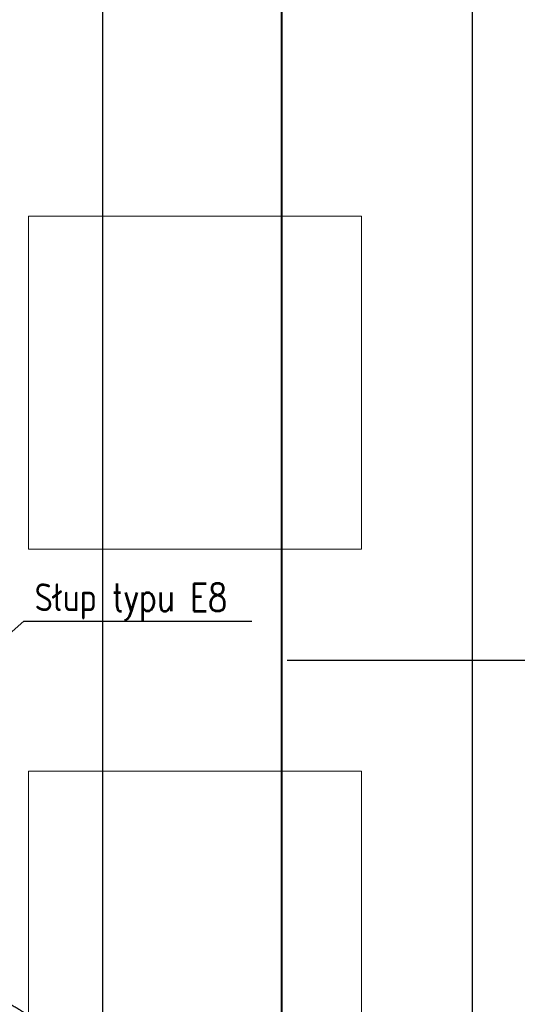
# Model space of a CAD drawing. Header units: centimetres. Extents: x -228435 to 111511, y -89367 to 428125.
# Tile 89 of 216: x -21987 to -19297, y 51140 to 56462. Entities that reach past the tile are written whole.
import ezdxf
from ezdxf.xclip import XClip

# ---------------------------------------------------------------- set-up
doc = ezdxf.new("R2010")
doc.units = ezdxf.units.CM
doc.header["$LTSCALE"] = 50
doc.header["$XCLIPFRAME"] = 0
for name, pattern in [('DASHDOT2', [12.7, 6.35, -3.175, 0, -3.175]), ('HIDDEN', [9.525, 6.35, -3.175]), ('HIDDEN2', [4.7625, 3.175, -1.5875]), ('HIDDENX2', [19.05, 12.7, -6.35])]:
    doc.linetypes.add(name, pattern=pattern)
doc.layers.get('0').update_dxf_attribs({"color": 8})
for name, color, linetype in [('ARCH_INFO_KŁADY ŚCIAN', 8, 'HIDDEN2'), ('ARCH_INFO_OPISY', 8, 'Continuous'), ('ARCH_INFO_OSIE_IST', 8, 'DASHDOT2'), ('ARCH_WYKŁADZINA', 8, 'Continuous'), ('Osie rzutów$0$ARCH_INFO_OSIE_OPISY_IST', 8, 'Continuous'), ('PANELE', 8, 'Continuous'), ('RYSUNKOWE_XREF', 8, 'Continuous')]:
    doc.layers.add(name, color=color, linetype=linetype)
doc.layers.add('ARCH_SUFITY_PODWIESZANE', color=8, linetype='HIDDENX2', lineweight=9)
doc.styles.add('ROMANS-50-CM', font='romans.shx', dxfattribs={"width": 0.8, "height": 10})
doc.dimstyles.new('ISO-25', dxfattribs={"dimtxt": 2.5, "dimasz": 2.5, "dimexe": 1.25, "dimexo": 0.625, "dimtad": 1, "dimtxsty": 'Standard', "dimcen": 2.5, "dimadec": 0, "dimazin": 0, "dimtfac": 1, "dimtmove": 0, "dimatfit": 3, "dimfxl": 0, "dimarcsym": 0})

# ---------------------------------------------------------------- blocks, each defined once
blk = doc.blocks.new('SU Lampy kwadratowe +0')
at = {"layer": 'ARCH_SUFITY_PODWIESZANE', "ltscale": 2.5}
for points in [[(9920, 10040), (10100, 10040), (10100, 9860), (9920, 9860)], [(9920, 9740), (10100, 9740), (10100, 9560), (9920, 9560)]]:
    blk.add_lwpolyline(points, close=True, dxfattribs=at)
blk = doc.blocks.new('Linie kładów 0')
at = {"layer": 'ARCH_INFO_KŁADY ŚCIAN', "ltscale": 10, "const_width": 1}
blk.add_lwpolyline([(10056.93, 5618.71), (10056.93, 11674.11)], dxfattribs=at)
blk = doc.blocks.new('Osie rzutów')
at = {"layer": 'ARCH_INFO_OSIE_IST', "ltscale": 10}
blk.add_line((4436.04, 9800), (15156.54, 9800), dxfattribs=at)
blk = doc.blocks.new('A$C6FDA0163')
at = {"layer": 'RYSUNKOWE_XREF'}
blk.add_blockref('Osie rzutów', (-10460.03, -9819.05, -630), dxfattribs=at)
blk = doc.blocks.new('drzwi')
at = {"linetype": 'HIDDEN', "ltscale": 20}
for p, q in [((158, 97), (138, 0)), ((158, 97), (1082, 97)), ((1082, 97), (1102, 0)), ((138, 0), (1102, 0)), ((235, -20), (138, 0)), ((138, 0), (138, -964)), ((235, -20), (235, -944)), ((235, -944), (138, -964))]:
    blk.add_line(p, q, dxfattribs=at)
blk.add_arc((138, 0), 964, 270, 0, dxfattribs=at)

msp = doc.modelspace()

# ---------------------------------------------------------------- linework, layer by layer
at = {"layer": 'ARCH_WYKŁADZINA', "linetype": 'Continuous', "lineweight": -3}
for p, q in [((-21540, 68500, 630), (-21540, 17000, 630)), ((-19540, 19000, 630), (-19540, 68500, 630))]:
    msp.add_line(p, q, dxfattribs=at)

# ---------------------------------------------------------------- block references
ref = msp.add_blockref('A$C6FDA0163', (-16540, 53190.5, 630), dxfattribs=dict(xscale=10, yscale=10, zscale=10))
XClip(ref).set_block_clipping_path([(-400.031931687, -2219.05), (399.968068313, 380.95)])
at = {"layer": 'ARCH_INFO_KŁADY ŚCIAN', "xscale": 10, "yscale": 10, "zscale": 10}
msp.add_blockref('Linie kładów 0', (-121140, -45000, 630), dxfattribs=at)
at = {"layer": 'ARCH_SUFITY_PODWIESZANE', "ltscale": 2.5, "xscale": 10, "yscale": 10, "zscale": 10}
msp.add_blockref('SU Lampy kwadratowe +0', (-121140, -45000, -5670), dxfattribs=at)
at = {"layer": 'Osie rzutów$0$ARCH_INFO_OSIE_OPISY_IST', "xscale": 10, "yscale": 10, "zscale": 10}
msp.add_blockref('Osie rzutów', (-121140, -45000, 630), dxfattribs=at)
at = {"layer": 'PANELE', "linetype": 'ByBlock', "rotation": 90}
msp.add_blockref('drzwi', (-22491.48706, 50150.45758, 630), dxfattribs=at)

# ---------------------------------------------------------------- texts
at = {"layer": 'ARCH_INFO_OPISY', "insert": (-21905.86646, 53415.42758, 630), "char_height": 150, "width": 6265.3267976, "attachment_point": 1, "style": 'ROMANS-50-CM'}
msp.add_mtext('Słup typu E8', dxfattribs=at)

# ---------------------------------------------------------------- leaders
at = {"layer": 'ARCH_INFO_OPISY'}
msp.add_leader([(-22197.5, 53006.25, 630), (-21963.78904, 53211.37533, 630), (-20732.59404, 53211.37533, 630)], dimstyle='ISO-25', override={"dimscale": 5, "dimasz": 2, "dimtad": 0, "dimldrblk": 'Dot'}, dxfattribs=at)

doc.saveas('drawing.dxf')
